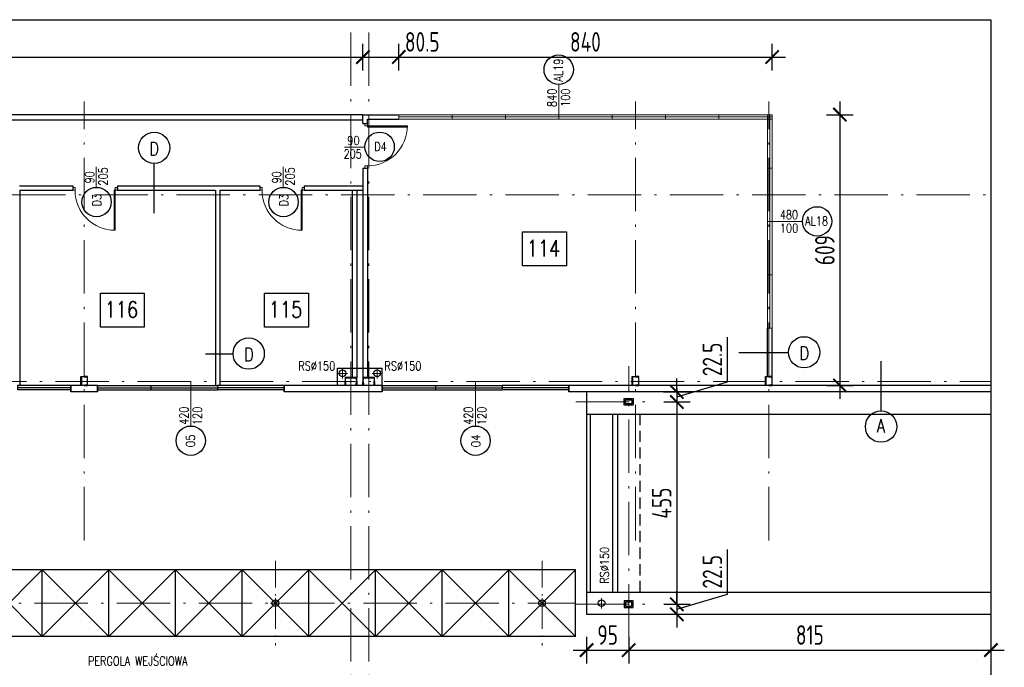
# Model space of a CAD drawing. Extents: x 153948 to 285449, y -89387 to -60195.
# Tile 22 of 108: x 253375 to 255590, y -88608 to -87152. Entities that reach past the tile are written whole.
import ezdxf
from ezdxf.enums import TextEntityAlignment as Align

# ---------------------------------------------------------------- set-up
doc = ezdxf.new("R2010")
doc.units = 0
doc.header["$LTSCALE"] = 100
doc.header["$MEASUREMENT"] = 0
doc.header["$PDMODE"] = 1
doc.linetypes.add('ACAD_ISO10W100', pattern=[18.5, 12, -3, 0.5, -3])
doc.linetypes.add('DASHED2', pattern=[0.375, 0.25, -0.125])
doc.layers.get('0').update_dxf_attribs({"linetype": 'CONTINUOUS'})
doc.layers.get('DEFPOINTS').update_dxf_attribs({"linetype": 'CONTINUOUS'})
for name, color, linetype in [('1', 2, 'CONTINUOUS'), ('DRZWI', 5, 'CONTINUOUS'), ('K-STA', 2, 'CONTINUOUS'), ('NADPROŻA', 8, 'DASHED2'), ('OBRYS', 8, 'CONTINUOUS'), ('OKNA', 5, 'CONTINUOUS'), ('OPIS-POM', 2, 'CONTINUOUS'), ('R-----OP', 2, 'CONTINUOUS'), ('RYNNY', 2, 'CONTINUOUS'), ('SCIANY-GK', 11, 'CONTINUOUS'), ('WIDOK', 11, 'CONTINUOUS'), ('WYMIARY', 1, 'CONTINUOUS')]:
    doc.layers.add(name, color=color, linetype=linetype)
for name, color, linetype, lineweight in [('ALUMINIUM', 5, 'CONTINUOUS', 13), ('OSIE', 8, 'ACAD_ISO10W100', 15), ('PANELE', 3, 'CONTINUOUS', 25)]:
    doc.layers.add(name, color=color, linetype=linetype, lineweight=lineweight)
doc.styles.add('DYBY-NORMALNY-0-8-N', font='ROMANS.SHX', dxfattribs={"width": 0.8})
doc.styles.add('STYLE2', font='isocp.shx', dxfattribs={"width": 0.8})
doc.dimstyles.new('KRESKI_100', dxfattribs={"dimscale": 20, "dimtxt": 2.2, "dimasz": 1.5, "dimexe": 1.5, "dimexo": 1.5, "dimgap": 0.6, "dimtad": 1, "dimdec": 1, "dimrnd": 0.5, "dimdsep": 46, "dimtxsty": 'STYLE2', "dimblk1": 'ARCHTICK', "dimblk2": 'ARCHTICK', "dimsah": 1, "dimcen": 2.5, "dimdle": 1.5, "dimclrd": 10, "dimclre": 10, "dimclrt": 15, "dimadec": 0, "dimazin": 0, "dimtfac": 1, "dimtdec": 1, "dimtmove": 1, "dimatfit": 3, "dimldrblk": 'ARCHTICK', "dimfxl": 1.5, "dimfxlon": 1, "dimtolj": 1, "dimtzin": 0, "dimarcsym": 0})

# ---------------------------------------------------------------- blocks, each defined once
blk = doc.blocks.new('SC200X2')
at = {"layer": '1'}
for points in [[(-10, 7.5), (-10, 0), (-9.7, 0, 0.391021), (-9.1, 0.6), (-8.7, 5.6, -0.391021), (-7.6, 6.6), (7.6, 6.6, -0.391021), (8.7, 5.6), (9.1, 0.6, 0.391021), (9.7, 0), (10, 0), (10, 7.5)], [(-10, -7.5), (-10, 0), (-9.7, 0, -0.391021), (-9.1, -0.6), (-8.7, -5.6, 0.391021), (-7.6, -6.6), (7.6, -6.6, 0.391021), (8.7, -5.6), (9.1, -0.6, -0.391021), (9.7, 0), (10, 0), (10, -7.5)]]:
    blk.add_lwpolyline(points, format="xyb", close=True, dxfattribs=at)
blk = doc.blocks.new('SC260X2')
at = {"layer": '1'}
for points in [[(-13, 9), (-13, 0), (-12.4, 0), (-12.1, 7, -0.401015), (-11.1, 7.9), (11.1, 7.9, -0.401015), (12.1, 7), (12.4, 0), (13, 0), (13, 9)], [(-13, -9), (-13, 0), (-12.4, 0), (-12.1, -7, 0.401015), (-11.1, -7.9), (11.1, -7.9, 0.401015), (12.1, -7), (12.4, 0), (13, 0), (13, -9)]]:
    blk.add_lwpolyline(points, format="xyb", close=True, dxfattribs=at)
blk = doc.blocks.new('O120')
at = {"layer": 'OKNA', "ltscale": 0.1}
for p, q in [((0, 10), (120, 10)), ((0, 10), (0, 0)), ((0, 5), (120, 5)), ((0, 0), (120, 0)), ((120, 10), (120, 0))]:
    blk.add_line(p, q, dxfattribs=at)
blk = doc.blocks.new('O150')
at = {"layer": 'OKNA', "ltscale": 0.1}
for p, q in [((0, 0), (150, 0)), ((0, 0), (0, -10)), ((150, 0), (150, -10)), ((0, -5), (150, -5)), ((0, -10), (150, -10))]:
    blk.add_line(p, q, dxfattribs=at)
blk = doc.blocks.new('D100')
at = {"layer": 'ALUMINIUM'}
for p, q in [((0, 0), (0, -6)), ((0, 0), (5, 0)), ((5, -6), (5, 0)), ((95, 0), (100, 0)), ((95, 0), (95, -6)), ((100, 0), (100, -6)), ((0, -6), (5, -6)), ((95, -6), (100, -6))]:
    blk.add_line(p, q, dxfattribs=at)
at = {"layer": 'ALUMINIUM', "lineweight": 9}
blk.add_line((95, -6), (95, -96), dxfattribs=at)
blk.add_arc((95, -6), 90, 180, 270, dxfattribs=at)
at = {"layer": 'DEFPOINTS'}
for p, q in [((93, -6), (93, -95.9)), ((95, -6), (93, -6))]:
    blk.add_line(p, q, dxfattribs=at)
blk = doc.blocks.new('_ARCHTICK')
at = {"color": 0, "linetype": 'ByBlock', "const_width": 0.15}
blk.add_lwpolyline([(-0.5, -0.5), (0.5, 0.5)], dxfattribs=at)
blk = doc.blocks.new('*D293')
at = {"layer": 'DEFPOINTS', "color": 0, "ltscale": 0.1, "transparency": 16777216}
for p in [(248692.9, -87989.2), (255560.4, -88489.2), (255560.4, -88935.2)]:
    blk.add_point(p, dxfattribs=at)
at = {"layer": 'WYMIARY', "color": 10, "lineweight": -2, "ltscale": 0.1, "transparency": 16777216}
for p, q in [((248692.9, -88905.2), (248692.9, -88965.2)), ((255560.4, -88905.2), (255560.4, -88965.2)), ((248662.9, -88935.2), (255590.4, -88935.2))]:
    blk.add_line(p, q, dxfattribs=at)
at = {"layer": 'WYMIARY', "color": 10, "lineweight": -2, "ltscale": 0.1, "transparency": 16777216, "xscale": 30, "yscale": 30, "zscale": 30, "rotation": 180}
blk.add_blockref('_ARCHTICK', (248692.9, -88935.2), dxfattribs=at)
at = {"layer": 'WYMIARY', "color": 10, "lineweight": -2, "ltscale": 0.1, "transparency": 16777216, "xscale": 30, "yscale": 30, "zscale": 30}
blk.add_blockref('_ARCHTICK', (255560.4, -88935.2), dxfattribs=at)
at = {"layer": 'WYMIARY', "color": 15, "ltscale": 0.1, "transparency": 16777216, "insert": (252126.7, -88901.2), "char_height": 44, "attachment_point": 5, "style": 'STYLE2'}
blk.add_mtext('\\A1;6867.5', dxfattribs=at)
blk = doc.blocks.new('*D310')
at = {"layer": 'DEFPOINTS', "color": 0, "ltscale": 0.1, "transparency": 16777216}
for p in [(253520.4, -88242.9), (254120.4, -88615.2), (254120.4, -88695.2)]:
    blk.add_point(p, dxfattribs=at)
at = {"layer": 'WYMIARY', "color": 10, "lineweight": -2, "ltscale": 0.1, "transparency": 16777216}
for p, q in [((253520.4, -88665.2), (253520.4, -88725.2)), ((254120.4, -88665.2), (254120.4, -88725.2)), ((253490.4, -88695.2), (254150.4, -88695.2))]:
    blk.add_line(p, q, dxfattribs=at)
at = {"layer": 'WYMIARY', "color": 10, "lineweight": -2, "ltscale": 0.1, "transparency": 16777216, "xscale": 30, "yscale": 30, "zscale": 30, "rotation": 180}
blk.add_blockref('_ARCHTICK', (253520.4, -88695.2), dxfattribs=at)
at = {"layer": 'WYMIARY', "color": 10, "lineweight": -2, "ltscale": 0.1, "transparency": 16777216, "xscale": 30, "yscale": 30, "zscale": 30}
blk.add_blockref('_ARCHTICK', (254120.4, -88695.2), dxfattribs=at)
at = {"layer": 'WYMIARY', "color": 15, "ltscale": 0.1, "transparency": 16777216, "insert": (253820.4, -88661.2), "char_height": 44, "attachment_point": 5, "style": 'STYLE2'}
blk.add_mtext('\\A1;600', dxfattribs=at)
blk = doc.blocks.new('*D314')
at = {"layer": 'DEFPOINTS', "color": 0, "ltscale": 0.1, "transparency": 16777216}
for p in [(255060.4, -88242.9), (255560.4, -88404.2), (255560.4, -88695.2)]:
    blk.add_point(p, dxfattribs=at)
at = {"layer": 'WYMIARY', "color": 10, "lineweight": -2, "ltscale": 0.1, "transparency": 16777216}
for p, q in [((255060.4, -88665.2), (255060.4, -88725.2)), ((255560.4, -88665.2), (255560.4, -88725.2)), ((255030.4, -88695.2), (255590.4, -88695.2))]:
    blk.add_line(p, q, dxfattribs=at)
at = {"layer": 'WYMIARY', "color": 10, "lineweight": -2, "ltscale": 0.1, "transparency": 16777216, "xscale": 30, "yscale": 30, "zscale": 30, "rotation": 180}
blk.add_blockref('_ARCHTICK', (255060.4, -88695.2), dxfattribs=at)
at = {"layer": 'WYMIARY', "color": 10, "lineweight": -2, "ltscale": 0.1, "transparency": 16777216, "xscale": 30, "yscale": 30, "zscale": 30}
blk.add_blockref('_ARCHTICK', (255560.4, -88695.2), dxfattribs=at)
at = {"layer": 'WYMIARY', "color": 15, "ltscale": 0.1, "transparency": 16777216, "insert": (255310.4, -88661.2), "char_height": 44, "attachment_point": 5, "style": 'STYLE2'}
blk.add_mtext('\\A1;500', dxfattribs=at)
blk = doc.blocks.new('*D343')
at = {"layer": 'DEFPOINTS', "color": 0, "ltscale": 0.1, "transparency": 16777216}
for p in [(254147.4, -87236), (249325.3, -87365.7), (254147.4, -87365.7)]:
    blk.add_point(p, dxfattribs=at)
at = {"layer": 'WYMIARY', "color": 10, "lineweight": -2, "ltscale": 0.1, "transparency": 16777216}
for p, q in [((249325.3, -87266), (249325.3, -87206)), ((254147.4, -87266), (254147.4, -87206)), ((249295.3, -87236), (254177.4, -87236))]:
    blk.add_line(p, q, dxfattribs=at)
at = {"layer": 'WYMIARY', "color": 10, "lineweight": -2, "ltscale": 0.1, "transparency": 16777216, "xscale": 30, "yscale": 30, "zscale": 30, "rotation": 180}
blk.add_blockref('_ARCHTICK', (249325.3, -87236), dxfattribs=at)
at = {"layer": 'WYMIARY', "color": 10, "lineweight": -2, "ltscale": 0.1, "transparency": 16777216, "xscale": 30, "yscale": 30, "zscale": 30}
blk.add_blockref('_ARCHTICK', (254147.4, -87236), dxfattribs=at)
at = {"layer": 'WYMIARY', "color": 15, "ltscale": 0.1, "transparency": 16777216, "insert": (251736.3, -87202), "char_height": 44, "attachment_point": 5, "style": 'STYLE2'}
blk.add_mtext('\\A1;4822', dxfattribs=at)
blk = doc.blocks.new('*D344')
at = {"layer": 'DEFPOINTS', "color": 0, "ltscale": 0.1, "transparency": 16777216}
for p in [(254227.9, -87236), (254147.4, -87365.7), (254227.9, -87365.7)]:
    blk.add_point(p, dxfattribs=at)
at = {"layer": 'WYMIARY', "color": 10, "lineweight": -2, "ltscale": 0.1, "transparency": 16777216}
for p, q in [((254147.4, -87266), (254147.4, -87206)), ((254227.9, -87266), (254227.9, -87206)), ((254117.4, -87236), (254257.9, -87236))]:
    blk.add_line(p, q, dxfattribs=at)
at = {"layer": 'WYMIARY', "color": 10, "lineweight": -2, "ltscale": 0.1, "transparency": 16777216, "xscale": 30, "yscale": 30, "zscale": 30, "rotation": 180}
blk.add_blockref('_ARCHTICK', (254147.4, -87236), dxfattribs=at)
at = {"layer": 'WYMIARY', "color": 10, "lineweight": -2, "ltscale": 0.1, "transparency": 16777216, "xscale": 30, "yscale": 30, "zscale": 30}
blk.add_blockref('_ARCHTICK', (254227.9, -87236), dxfattribs=at)
at = {"layer": 'WYMIARY', "color": 15, "ltscale": 0.1, "transparency": 16777216, "insert": (254280.8, -87202), "char_height": 44, "attachment_point": 5, "style": 'STYLE2'}
blk.add_mtext('\\A1;80.5', dxfattribs=at)
blk = doc.blocks.new('*D345')
at = {"layer": 'DEFPOINTS', "color": 0, "ltscale": 0.1, "transparency": 16777216}
for p in [(255067.9, -87236), (254227.9, -87365.7), (255067.9, -87365.7)]:
    blk.add_point(p, dxfattribs=at)
at = {"layer": 'WYMIARY', "color": 10, "lineweight": -2, "ltscale": 0.1, "transparency": 16777216}
for p, q in [((254227.9, -87266), (254227.9, -87206)), ((255067.9, -87266), (255067.9, -87206)), ((254197.9, -87236), (255097.9, -87236))]:
    blk.add_line(p, q, dxfattribs=at)
at = {"layer": 'WYMIARY', "color": 10, "lineweight": -2, "ltscale": 0.1, "transparency": 16777216, "xscale": 30, "yscale": 30, "zscale": 30, "rotation": 180}
blk.add_blockref('_ARCHTICK', (254227.9, -87236), dxfattribs=at)
at = {"layer": 'WYMIARY', "color": 10, "lineweight": -2, "ltscale": 0.1, "transparency": 16777216, "xscale": 30, "yscale": 30, "zscale": 30}
blk.add_blockref('_ARCHTICK', (255067.9, -87236), dxfattribs=at)
at = {"layer": 'WYMIARY', "color": 15, "ltscale": 0.1, "transparency": 16777216, "insert": (254647.9, -87202), "char_height": 44, "attachment_point": 5, "style": 'STYLE2'}
blk.add_mtext('\\A1;840', dxfattribs=at)
blk = doc.blocks.new('*D347')
at = {"layer": 'DEFPOINTS', "color": 0, "ltscale": 0.1, "transparency": 16777216}
for p in [(255067.9, -87365.7), (255067.9, -87974.7), (255220.6, -87974.7)]:
    blk.add_point(p, dxfattribs=at)
at = {"layer": 'WYMIARY', "color": 10, "lineweight": -2, "ltscale": 0.1, "transparency": 16777216}
for p, q in [((255220.6, -87335.7), (255220.6, -88004.7)), ((255190.6, -87365.7), (255250.6, -87365.7)), ((255190.6, -87974.7), (255250.6, -87974.7))]:
    blk.add_line(p, q, dxfattribs=at)
at = {"layer": 'WYMIARY', "color": 10, "lineweight": -2, "ltscale": 0.1, "transparency": 16777216, "xscale": 30, "yscale": 30, "zscale": 30}
for p, rotation in [((255220.6, -87365.7), 90), ((255220.6, -87974.7), 270)]:
    blk.add_blockref('_ARCHTICK', p, dxfattribs=dict(at, rotation=rotation))
at = {"layer": 'WYMIARY', "color": 15, "ltscale": 0.1, "transparency": 16777216, "insert": (255186.6, -87670.2), "char_height": 44, "attachment_point": 5, "rotation": 90, "style": 'STYLE2'}
blk.add_mtext('\\A1;609', dxfattribs=at)
blk = doc.blocks.new('*D367')
at = {"layer": 'DEFPOINTS', "color": 0, "ltscale": 0.1, "transparency": 16777216}
for p in [(254745.4, -87989.2), (254794.3, -88011.7), (254853.5, -88011.7)]:
    blk.add_point(p, dxfattribs=at)
at = {"layer": 'WYMIARY', "color": 10, "lineweight": -2, "ltscale": 0.1, "transparency": 16777216}
for p, q in [((254967.5, -87966.2), (254967.5, -87865.9)), ((254853.5, -87989.2), (254853.5, -87959.2)), ((254853.5, -88000.4), (254967.5, -87966.2)), ((254823.5, -87989.2), (254883.5, -87989.2)), ((254853.5, -87989.2), (254853.5, -88011.7)), ((254853.5, -87989.2), (254853.5, -88011.7)), ((254824.3, -88011.7), (254883.5, -88011.7)), ((254853.5, -88011.7), (254853.5, -88041.7))]:
    blk.add_line(p, q, dxfattribs=at)
at = {"layer": 'WYMIARY', "color": 10, "lineweight": -2, "ltscale": 0.1, "transparency": 16777216, "xscale": 30, "yscale": 30, "zscale": 30}
for p, rotation in [((254853.5, -87989.2), 270), ((254853.5, -88011.7), 90)]:
    blk.add_blockref('_ARCHTICK', p, dxfattribs=dict(at, rotation=rotation))
at = {"layer": 'WYMIARY', "color": 15, "ltscale": 0.1, "transparency": 16777216, "insert": (254933.5, -87916.1), "char_height": 44, "attachment_point": 5, "rotation": 90, "style": 'STYLE2'}
blk.add_mtext('\\A1;22.5', dxfattribs=at)
blk = doc.blocks.new('*D368')
at = {"layer": 'DEFPOINTS', "color": 0, "ltscale": 0.1, "transparency": 16777216}
for p in [(254794.3, -88011.7), (254794.3, -88466.7), (254853.5, -88466.7)]:
    blk.add_point(p, dxfattribs=at)
at = {"layer": 'WYMIARY', "color": 10, "lineweight": -2, "ltscale": 0.1, "transparency": 16777216}
for p, q in [((254853.5, -87981.7), (254853.5, -88496.7)), ((254824.3, -88011.7), (254883.5, -88011.7)), ((254824.3, -88466.7), (254883.5, -88466.7))]:
    blk.add_line(p, q, dxfattribs=at)
at = {"layer": 'WYMIARY', "color": 10, "lineweight": -2, "ltscale": 0.1, "transparency": 16777216, "xscale": 30, "yscale": 30, "zscale": 30}
for p, rotation in [((254853.5, -88011.7), 90), ((254853.5, -88466.7), 270)]:
    blk.add_blockref('_ARCHTICK', p, dxfattribs=dict(at, rotation=rotation))
at = {"layer": 'WYMIARY', "color": 15, "ltscale": 0.1, "transparency": 16777216, "insert": (254819.5, -88239.2), "char_height": 44, "attachment_point": 5, "rotation": 90, "style": 'STYLE2'}
blk.add_mtext('\\A1;455', dxfattribs=at)
blk = doc.blocks.new('*D369')
at = {"layer": 'DEFPOINTS', "color": 0, "ltscale": 0.1, "transparency": 16777216}
for p in [(254794.3, -88466.7), (254745.4, -88489.2), (254853.5, -88489.2)]:
    blk.add_point(p, dxfattribs=at)
at = {"layer": 'WYMIARY', "color": 10, "lineweight": -2, "ltscale": 0.1, "transparency": 16777216}
for p, q in [((254967.5, -88443.7), (254967.5, -88343.4)), ((254853.5, -88466.7), (254853.5, -88436.7)), ((254853.5, -88477.9), (254967.5, -88443.7)), ((254824.3, -88466.7), (254883.5, -88466.7)), ((254853.5, -88466.7), (254853.5, -88489.2)), ((254853.5, -88466.7), (254853.5, -88489.2)), ((254823.5, -88489.2), (254883.5, -88489.2)), ((254853.5, -88489.2), (254853.5, -88519.2))]:
    blk.add_line(p, q, dxfattribs=at)
at = {"layer": 'WYMIARY', "color": 10, "lineweight": -2, "ltscale": 0.1, "transparency": 16777216, "xscale": 30, "yscale": 30, "zscale": 30}
for p, rotation in [((254853.5, -88466.7), 270), ((254853.5, -88489.2), 90)]:
    blk.add_blockref('_ARCHTICK', p, dxfattribs=dict(at, rotation=rotation))
at = {"layer": 'WYMIARY', "color": 15, "ltscale": 0.1, "transparency": 16777216, "insert": (254933.5, -88393.6), "char_height": 44, "attachment_point": 5, "rotation": 90, "style": 'STYLE2'}
blk.add_mtext('\\A1;22.5', dxfattribs=at)
blk = doc.blocks.new('*D370')
at = {"layer": 'DEFPOINTS', "color": 0, "ltscale": 0.1, "transparency": 16777216}
for p in [(254650.4, -88489.2), (254745.4, -88489.2), (254745.4, -88569.7)]:
    blk.add_point(p, dxfattribs=at)
at = {"layer": 'WYMIARY', "color": 10, "lineweight": -2, "ltscale": 0.1, "transparency": 16777216}
for p, q in [((254650.4, -88539.7), (254650.4, -88599.7)), ((254745.4, -88539.7), (254745.4, -88599.7)), ((254620.4, -88569.7), (254775.4, -88569.7))]:
    blk.add_line(p, q, dxfattribs=at)
at = {"layer": 'WYMIARY', "color": 10, "lineweight": -2, "ltscale": 0.1, "transparency": 16777216, "xscale": 30, "yscale": 30, "zscale": 30, "rotation": 180}
blk.add_blockref('_ARCHTICK', (254650.4, -88569.7), dxfattribs=at)
at = {"layer": 'WYMIARY', "color": 10, "lineweight": -2, "ltscale": 0.1, "transparency": 16777216, "xscale": 30, "yscale": 30, "zscale": 30}
blk.add_blockref('_ARCHTICK', (254745.4, -88569.7), dxfattribs=at)
at = {"layer": 'WYMIARY', "color": 15, "ltscale": 0.1, "transparency": 16777216, "insert": (254697.9, -88535.7), "char_height": 44, "attachment_point": 5, "style": 'STYLE2'}
blk.add_mtext('\\A1;95', dxfattribs=at)
blk = doc.blocks.new('*D371')
at = {"layer": 'DEFPOINTS', "color": 0, "ltscale": 0.1, "transparency": 16777216}
for p in [(254745.4, -88489.2), (255560.4, -88489.2), (255560.4, -88569.7)]:
    blk.add_point(p, dxfattribs=at)
at = {"layer": 'WYMIARY', "color": 10, "lineweight": -2, "ltscale": 0.1, "transparency": 16777216}
for p, q in [((254745.4, -88539.7), (254745.4, -88599.7)), ((255560.4, -88539.7), (255560.4, -88599.7)), ((254715.4, -88569.7), (255590.4, -88569.7))]:
    blk.add_line(p, q, dxfattribs=at)
at = {"layer": 'WYMIARY', "color": 10, "lineweight": -2, "ltscale": 0.1, "transparency": 16777216, "xscale": 30, "yscale": 30, "zscale": 30, "rotation": 180}
blk.add_blockref('_ARCHTICK', (254745.4, -88569.7), dxfattribs=at)
at = {"layer": 'WYMIARY', "color": 10, "lineweight": -2, "ltscale": 0.1, "transparency": 16777216, "xscale": 30, "yscale": 30, "zscale": 30}
blk.add_blockref('_ARCHTICK', (255560.4, -88569.7), dxfattribs=at)
at = {"layer": 'WYMIARY', "color": 15, "ltscale": 0.1, "transparency": 16777216, "insert": (255152.9, -88535.7), "char_height": 44, "attachment_point": 5, "style": 'STYLE2'}
blk.add_mtext('\\A1;815', dxfattribs=at)

msp = doc.modelspace()

# ---------------------------------------------------------------- linework, layer by layer
at = {"layer": 'ALUMINIUM', "ltscale": 0.1}
for p, q in [((254227.9, -87375.66), (254227.9, -87365.66)), ((254227.9, -87365.66), (254347.9, -87365.66)), ((254227.9, -87375.66), (254227.9, -87365.66)), ((254227.9, -87370.66), (254347.9, -87370.66)), ((254347.9, -87375.66), (254347.9, -87365.66)), ((254347.9, -87365.66), (254587.9, -87365.66)), ((254347.9, -87370.66), (254587.9, -87370.66)), ((254467.9, -87375.66), (254467.9, -87365.66)), ((254587.9, -87375.66), (254587.9, -87365.66)), ((254587.9, -87365.66), (254827.9, -87365.66)), ((254587.9, -87370.66), (254827.9, -87370.66)), ((254707.9, -87375.66), (254707.9, -87365.66)), ((254827.9, -87365.66), (255067.9, -87365.66)), ((254827.9, -87375.66), (254827.9, -87365.66)), ((254827.9, -87370.66), (255067.9, -87370.66)), ((254947.9, -87375.66), (254947.9, -87365.66)), ((255057.9, -87605.66), (255057.9, -87365.66)), ((255062.9, -87605.66), (255062.9, -87365.66)), ((255067.9, -87605.65), (255067.9, -87365.66)), ((254227.91, -87375.66), (254347.9, -87375.66)), ((254347.91, -87375.66), (254587.9, -87375.66)), ((254587.91, -87375.66), (254827.9, -87375.66)), ((254827.91, -87375.66), (255067.9, -87375.66)), ((255067.9, -87485.66), (255057.9, -87485.66)), ((255067.9, -87605.66), (255057.9, -87605.66)), ((255057.9, -87845.66), (255057.9, -87605.66)), ((255062.9, -87845.66), (255062.9, -87605.66)), ((255067.9, -87845.65), (255067.9, -87605.66)), ((255067.9, -87725.66), (255057.9, -87725.66)), ((255067.9, -87845.66), (255057.9, -87845.66)), ((255560.4, -88474.16), (255560.4, -88484.16)), ((255560.4, -88474.16), (255560.4, -88484.16)), ((255560.4, -88474.16), (255560.4, -88484.16)), ((255560.4, -88474.16), (255560.4, -88484.16)), ((255560.4, -88474.16), (255560.4, -88484.16)), ((255560.4, -88474.16), (255560.4, -88484.16)), ((255560.4, -88474.16), (255560.4, -88484.16)), ((255560.4, -88474.16), (255560.4, -88484.16)), ((255560.4, -88474.16), (255560.4, -88484.16)), ((255560.4, -88474.16), (255560.4, -88484.16)), ((255560.4, -88474.16), (255560.4, -88484.16)), ((255560.4, -88474.16), (255560.4, -88484.16)), ((255560.4, -88474.16), (255560.4, -88484.16)), ((255560.4, -88474.16), (255560.4, -88484.16)), ((255560.4, -88474.16), (255560.4, -88484.16)), ((255560.4, -88474.16), (255560.4, -88484.16)), ((255560.4, -88474.16), (255560.4, -88484.16)), ((255560.4, -88474.16), (255560.4, -88484.16)), ((255560.4, -88474.16), (255560.4, -88484.16)), ((255560.4, -88474.16), (255560.4, -88484.16)), ((255560.4, -88474.16), (255560.4, -88484.16)), ((255560.4, -88474.16), (255560.4, -88484.16)), ((255560.4, -88474.16), (255560.4, -88484.16)), ((255560.4, -88474.16), (255560.4, -88484.16)), ((255560.4, -88474.16), (255560.4, -88484.16)), ((255560.4, -88474.16), (255560.4, -88484.16))]:
    msp.add_line(p, q, dxfattribs=at)
at = {"layer": 'K-STA'}
for p, q in [((254147.4, -87365.66), (249325.29, -87365.66)), ((254147.4, -87377.66), (249325.29, -87377.66))]:
    msp.add_line(p, q, dxfattribs=at)
at = {"layer": 'K-STA', "color": 3, "ltscale": 0.1}
for p, q in [((253425.4, -88539.16), (253275.4, -88389.16)), ((253425.4, -88389.16), (253275.4, -88389.16)), ((253425.4, -88389.16), (253275.4, -88539.16)), ((253575.4, -88389.16), (253425.4, -88389.16)), ((253575.4, -88389.16), (253425.4, -88539.16)), ((253575.4, -88539.16), (253425.4, -88389.16)), ((253425.4, -88539.16), (253425.4, -88389.16)), ((253425.4, -88539.16), (253425.4, -88389.16)), ((253575.4, -88539.16), (253575.4, -88389.16)), ((253725.4, -88539.16), (253575.4, -88389.16)), ((253725.4, -88389.16), (253575.4, -88389.16)), ((253725.4, -88389.16), (253575.4, -88539.16)), ((253875.4, -88389.16), (253725.4, -88539.16)), ((253875.4, -88389.16), (253725.4, -88389.16)), ((253875.4, -88539.16), (253725.4, -88389.16)), ((253725.4, -88539.16), (253725.4, -88389.16)), ((253875.4, -88539.16), (253875.4, -88389.16)), ((253875.4, -88539.16), (253875.4, -88389.16)), ((254025.4, -88539.16), (253875.4, -88389.16)), ((254025.4, -88389.16), (253875.4, -88389.16)), ((254025.4, -88389.16), (253875.4, -88539.16)), ((254025.4, -88539.16), (254025.4, -88389.16)), ((254175.4, -88539.16), (254025.4, -88389.16)), ((254175.4, -88389.16), (254025.4, -88539.16)), ((254175.4, -88389.16), (254025.4, -88389.16)), ((254025.4, -88539.16), (254025.4, -88389.16)), ((254325.4, -88389.16), (254175.4, -88539.16)), ((254325.4, -88389.16), (254175.4, -88389.16)), ((254325.4, -88539.16), (254175.4, -88389.16)), ((254175.4, -88539.16), (254175.4, -88389.16)), ((254325.4, -88539.16), (254325.4, -88389.16)), ((254475.4, -88539.16), (254325.4, -88389.16)), ((254475.4, -88389.16), (254325.4, -88389.16)), ((254475.4, -88389.16), (254325.4, -88539.16)), ((254625.4, -88389.16), (254475.4, -88539.16)), ((254625.4, -88389.16), (254475.4, -88389.16)), ((254625.4, -88539.16), (254475.4, -88389.16)), ((254475.4, -88539.16), (254475.4, -88389.16)), ((254475.4, -88539.16), (254475.4, -88389.16)), ((254625.4, -88539.16), (254625.4, -88389.16)), ((253425.4, -88539.16), (253275.4, -88539.16)), ((253575.4, -88539.16), (253425.4, -88539.16)), ((253725.4, -88539.16), (253575.4, -88539.16)), ((253875.4, -88539.16), (253725.4, -88539.16)), ((254025.4, -88539.16), (253875.4, -88539.16)), ((254175.4, -88539.16), (254025.4, -88539.16)), ((254325.4, -88539.16), (254175.4, -88539.16)), ((254475.4, -88539.16), (254325.4, -88539.16)), ((254625.4, -88539.16), (254475.4, -88539.16))]:
    msp.add_line(p, q, dxfattribs=at)
at = {"layer": 'K-STA'}
for points in [[(254735.4, -88004.16), (254755.4, -88004.16), (254755.4, -88019.16), (254735.4, -88019.16)], [(254738.4, -88007.16), (254752.4, -88007.16), (254752.4, -88016.16), (254738.4, -88016.16)], [(254735.4, -88474.16), (254755.4, -88474.16), (254755.4, -88459.16), (254735.4, -88459.16)], [(254738.4, -88471.16), (254752.4, -88471.16), (254752.4, -88462.16), (254738.4, -88462.16)]]:
    msp.add_lwpolyline(points, close=True, dxfattribs=at)
at = {"layer": 'K-STA', "ltscale": 0.1}
for centre in [(253950.4, -88464.16), (254550.4, -88464.16)]:
    msp.add_circle(centre, 7.5, dxfattribs=at)
at = {"layer": 'NADPROŻA'}
msp.add_line((254770.4, -88039.16), (254770.4, -88439.16), dxfattribs=at)
at = {"layer": 'OBRYS', "ltscale": 0.5}
msp.add_lwpolyline([(247093.47, -87152.09), (255560.4, -87152.09), (255560.4, -89386.83), (247093.47, -89386.83)], close=True, dxfattribs=at)
at = {"layer": 'OPIS-POM'}
for points in [[(254506.32, -87629.31), (254604.99, -87629.31), (254604.99, -87705.63), (254506.32, -87705.63)], [(253556.68, -87767.03), (253655.35, -87767.03), (253655.35, -87843.35), (253556.68, -87843.35)], [(253926.07, -87767.03), (254024.74, -87767.03), (254024.74, -87843.35), (253926.07, -87843.35)]]:
    msp.add_lwpolyline(points, close=True, dxfattribs=at)
at = {"layer": 'OSIE', "ltscale": 0.1}
for p, q in [((254120.4, -88965.66), (254120.4, -87152.09)), ((254160.4, -88965.66), (254160.4, -87152.09)), ((253520.4, -88322.89), (253520.4, -87336.08)), ((254760.4, -88322.89), (254760.4, -87336.08)), ((255060.4, -88322.89), (255060.4, -87336.08)), ((248363.17, -87545.66), (255560.4, -87545.66)), ((254112.94, -87947.6), (254090.15, -87947.6)), ((254101.54, -87959), (254101.54, -87936.21)), ((254167.87, -87947.6), (254190.66, -87947.6)), ((254179.26, -87959), (254179.26, -87936.21)), ((254745.4, -88541.32), (254745.4, -87931.01)), ((247720.4, -87965.66), (255560.4, -87965.66)), ((254626.34, -88011.66), (254794.33, -88011.66)), ((253950.4, -88475.92), (253950.4, -88453.13)), ((254550.4, -88475.92), (254550.4, -88453.13)), ((254684.35, -88475.92), (254684.35, -88453.13)), ((252483.42, -88464.16), (254625.4, -88464.16)), ((253961.8, -88464.16), (253939.01, -88464.16)), ((254561.8, -88464.16), (254539.01, -88464.16)), ((254626.34, -88466.66), (254794.33, -88466.66))]:
    msp.add_line(p, q, dxfattribs=at)
at = {"layer": 'OSIE', "ltscale": 0.05}
for p, q in [((253950.4, -88369.16), (253950.4, -88559.16)), ((254550.4, -88369.16), (254550.4, -88559.16))]:
    msp.add_line(p, q, dxfattribs=at)
at = {"layer": 'PANELE', "ltscale": 0.1}
for p, q in [((253490.4, -87989.16), (253490.4, -87974.66)), ((253490.4, -87974.66), (253490.4, -87989.16)), ((253550.4, -87974.66), (253550.4, -87989.16)), ((253550.4, -87989.16), (253550.4, -87974.66)), ((253970.4, -87989.16), (253970.4, -87974.66)), ((253970.4, -87974.66), (253970.4, -87989.16)), ((254190.4, -87989.16), (254190.4, -87974.66)), ((254190.4, -87974.66), (254190.4, -87989.16)), ((254610.4, -87974.66), (254610.4, -87989.16)), ((254610.4, -87989.16), (254610.4, -87974.66))]:
    msp.add_line(p, q, dxfattribs=at)
at = {"layer": 'PANELE', "ltscale": 0.5}
for p, q in [((253550.4, -87974.66), (253490.4, -87974.66)), ((253550.4, -87989.16), (253490.4, -87989.16)), ((254190.4, -87974.66), (253970.4, -87974.66)), ((254190.4, -87989.16), (253970.4, -87989.16)), ((255560.4, -87974.66), (254610.4, -87974.66)), ((255560.4, -87989.16), (254610.4, -87989.16))]:
    msp.add_line(p, q, dxfattribs=at)
at = {"layer": 'R-----OP'}
for p, q in [((253677.43, -87586.99), (253677.43, -87475.25)), ((253793.04, -87903.32), (253855.12, -87903.32)), ((254993, -87900.48), (255104.74, -87900.48)), ((255312.71, -87920.25), (255312.71, -88031.99))]:
    msp.add_line(p, q, dxfattribs=at)
at = {"layer": 'R-----OP', "lineweight": 13}
for points in [[(254587.9, -87298.58), (254587.9, -87365.66)], [(254152.5, -87438.43), (254105.65, -87438.43)], [(253547.49, -87529.66), (253547.49, -87482.81)], [(253968.15, -87529.66), (253968.15, -87482.81)], [(255134.98, -87605.66), (255067.9, -87605.66)], [(253760.4, -88066.32), (253760.4, -87964.66)], [(254400.41, -88066.32), (254400.41, -87964.66)]]:
    msp.add_lwpolyline(points, dxfattribs=at)
at = {"layer": 'R-----OP', "color": 2, "lineweight": 13}
msp.add_lwpolyline([(255560.4, -88578.35), (255560.4, -88445.75)], dxfattribs=at)
at = {"layer": 'R-----OP'}
for centre, radius in [((254587.78, -87264.43), 33), ((253677.82, -87440.07), 35.19), ((254184.94, -87437.95), 33), ((253547.97, -87562.09), 33), ((253968.63, -87562.09), 33), ((255169.13, -87605.54), 33), ((253890.31, -87902.93), 35.19), ((255139.92, -87900.09), 35.19), ((255313.1, -88067.17), 35.19), ((253759.92, -88098.81), 33), ((254400.88, -88098.81), 33)]:
    msp.add_circle(centre, radius, dxfattribs=at)
at = {"layer": 'RYNNY', "ltscale": 0.1}
for centre in [(254101.54, -87947.24), (254179.26, -87947.24), (254684.35, -88464.16)]:
    msp.add_circle(centre, 7.5, dxfattribs=at)
at = {"layer": 'SCIANY-GK', "ltscale": 0.1}
for p, q in [((254147.4, -87365.66), (254227.9, -87365.66)), ((254147.41, -87385.66), (254147.4, -87365.66)), ((254147.41, -87385.66), (254157.36, -87385.66)), ((254147.41, -87385.66), (254157.36, -87385.66)), ((254157.36, -87385.66), (254157.36, -87375.66)), ((254157.36, -87375.66), (254227.9, -87375.66)), ((254147.4, -87485.66), (254147.4, -87956.66)), ((254147.4, -87485.66), (254157.4, -87485.66)), ((254157.4, -87485.66), (254157.4, -87956.66)), ((253374.76, -87525.7), (253494.77, -87525.66)), ((253494.77, -87525.66), (253494.77, -87535.66)), ((253594.77, -87525.7), (253594.77, -87535.7)), ((253594.77, -87525.7), (253824.76, -87525.7)), ((253685.43, -87525.66), (253915.43, -87525.66)), ((253915.43, -87525.66), (253915.43, -87535.66)), ((254015.43, -87525.66), (254015.43, -87535.66)), ((254015.43, -87525.66), (254147.4, -87525.66)), ((253375.4, -87535.66), (253494.77, -87535.66)), ((253375.4, -87535.66), (253375.4, -87975.55)), ((253594.77, -87535.7), (253814.81, -87535.7)), ((253815.4, -87535.7), (253815.4, -87975.55)), ((253825.4, -87535.66), (253825.4, -87975.55)), ((253825.4, -87535.66), (253915.43, -87535.66)), ((254015.43, -87535.66), (254147.4, -87535.66)), ((254123.4, -87535.66), (254123.4, -87957.55)), ((254133.4, -87535.66), (254133.4, -87957.55)), ((255057.9, -87954.66), (255057.9, -87845.66)), ((255067.9, -87954.66), (255067.9, -87845.66)), ((254090.4, -87974.66), (254090.4, -87935.66)), ((254090.4, -87935.66), (254190.4, -87935.66)), ((254190.4, -87974.66), (254190.4, -87935.66))]:
    msp.add_line(p, q, dxfattribs=at)
at = {"layer": 'WIDOK'}
for p, q in [((254650.4, -87989.16), (254650.4, -88489.16)), ((254650.4, -88039.16), (255560.4, -88039.16)), ((254658.98, -88039.16), (254658.98, -88439.16)), ((254708.88, -88039.16), (254708.88, -88439.16)), ((254720.4, -88039.16), (254720.4, -88439.16)), ((254650.4, -88439.16), (255560.4, -88439.16)), ((254650.4, -88489.16), (255560.4, -88489.16))]:
    msp.add_line(p, q, dxfattribs=at)

# ---------------------------------------------------------------- block references
at = {"layer": 'DRZWI', "ltscale": 0.12, "rotation": 90}
msp.add_blockref('D100', (254151.4, -87485.68), dxfattribs=at)
at = {"layer": 'DRZWI', "ltscale": 0.12}
for p in [(253494.74, -87529.74), (253915.4, -87529.74)]:
    msp.add_blockref('D100', p, dxfattribs=at)
at = {"layer": 'K-STA', "ltscale": 0.5, "rotation": 270}
for p in [(253520.4, -87964.66), (254760.4, -87964.66), (255060.4, -87964.66)]:
    msp.add_blockref('SC200X2', p, dxfattribs=at)
at = {"layer": 'K-STA', "ltscale": 0.5}
for p in [(254120.4, -87965.66), (254160.4, -87965.66)]:
    msp.add_blockref('SC260X2', p, dxfattribs=at)
at = {"layer": 'OKNA', "ltscale": 0.1, "xscale": -1}
msp.add_blockref('O120', (253490.4, -87984.66), dxfattribs=at)
at = {"layer": 'OKNA', "ltscale": 0.1}
for p in [(253550.4, -87984.66), (254190.41, -87984.66)]:
    msp.add_blockref('O120', p, dxfattribs=at)
at = {"layer": 'OKNA'}
for p in [(253670.4, -87974.66), (254310.41, -87974.66)]:
    msp.add_blockref('O150', p, dxfattribs=at)
at = {"layer": 'OKNA', "xscale": -1}
for p in [(253970.4, -87974.66), (254610.41, -87974.66)]:
    msp.add_blockref('O150', p, dxfattribs=at)

# ---------------------------------------------------------------- texts
at = {"layer": 'OPIS-POM', "style": 'DYBY-NORMALNY-0-8-N', "width": 0.8}
for s, p in [('114', (254553.53, -87666.13)), ('116', (253603.88, -87803.85)), ('115', (253973.27, -87803.85))]:
    msp.add_text(s, height=36.562, dxfattribs=at).set_placement(p, align=Align.MIDDLE)
at = {"layer": 'R-----OP', "color": 2, "style": 'DYBY-NORMALNY-0-8-N', "width": 0.8}
for s, p in [('AL19', (254587.11, -87265.67)), ('D3', (253548.64, -87557.88)), ('D3', (253969.3, -87557.88)), ('O5', (253759.4, -88099.67)), ('O4', (254401.41, -88099.67))]:
    msp.add_text(s, height=20, rotation=90, dxfattribs=at).set_placement(p, align=Align.MIDDLE_CENTER)
for s, p in [('840', (254572.91, -87327.8)), ('100', (254603.12, -87327.4)), ('90', (253532.49, -87506.43)), ('205', (253562.71, -87504.6)), ('90', (253953.15, -87506.43)), ('205', (253983.37, -87504.6)), ('RS%%c150', (254690.74, -88379.05))]:
    msp.add_text(s, height=20, rotation=90, dxfattribs=at).set_placement(p, align=Align.MIDDLE)
for s, p in [('90', (254112.4, -87433.85)), ('205', (254103.73, -87463.96))]:
    msp.add_text(s, height=20, dxfattribs=at).set_placement(p)
at = {"layer": 'R-----OP', "style": 'DYBY-NORMALNY-0-8-N', "width": 0.8}
for s, p in [('D', (253677.42, -87442.18)), ('D', (253890.71, -87905.04)), ('D', (255140.32, -87902.2)), ('A', (255312.69, -88065.06))]:
    msp.add_text(s, height=30, dxfattribs=at).set_placement(p, align=Align.MIDDLE)
at = {"layer": 'R-----OP', "color": 2, "style": 'DYBY-NORMALNY-0-8-N', "width": 0.8}
for s, p in [('D4', (254186.82, -87437.28)), ('AL18', (255167.89, -87604.87))]:
    msp.add_text(s, height=20, dxfattribs=at).set_placement(p, align=Align.MIDDLE_CENTER)
for s, p in [('480', (255105.76, -87590.66)), ('100', (255106.16, -87620.87)), ('RS%%c150', (254043.57, -87930.7)), ('RS%%c150', (254237.24, -87930.7)), ('PERGOLA WEJŚCIOWA', (253640.62, -88590.93))]:
    msp.add_text(s, height=20, dxfattribs=at).set_placement(p, align=Align.MIDDLE)
for s, p in [('420', (253754.67, -88063.07)), ('120', (253784.78, -88063.61)), ('420', (254394.68, -88063.07)), ('120', (254424.78, -88063.61))]:
    msp.add_text(s, height=20, rotation=90, dxfattribs=at).set_placement(p)

# ---------------------------------------------------------------- dimensions: what is measured, and where the dimension line sits
at = {"layer": 'WYMIARY', "ltscale": 0.1}
for base, p1, p2, picture, middle in [((254147.4, -87236), (249325.29, -87365.66), (254147.4, -87365.66), '*D343', (251736.35, -87201.99)), ((255067.9, -87236), (254227.9, -87365.66), (255067.9, -87365.66), '*D345', (254647.9, -87202)), ((255560.4, -88935.15), (248692.9, -87989.16), (255560.4, -88489.16), '*D293', (252126.65, -88901.15)), ((254120.4, -88695.15), (253520.4, -88242.89), (254120.4, -88615.15), '*D310', (253820.4, -88661.15)), ((255560.4, -88695.15), (255060.4, -88242.89), (255560.4, -88404.16), '*D314', (255310.4, -88661.15)), ((254745.4, -88569.67), (254650.4, -88489.16), (254745.4, -88489.16), '*D370', (254697.9, -88535.67)), ((255560.4, -88569.67), (254745.4, -88489.16), (255560.4, -88489.16), '*D371', (255152.9, -88535.67))]:
    dim = msp.add_linear_dim(base=base, p1=p1, p2=p2, dimstyle='KRESKI_100', dxfattribs=at)
    dim.commit()
    dim.dimension.update_dxf_attribs({"geometry": picture, "text_midpoint": middle})
dim = msp.add_linear_dim(base=(254227.9, -87236), p1=(254147.4, -87365.66), p2=(254227.9, -87365.66), dimstyle='KRESKI_100', dxfattribs=at)
dim.commit()
dim.dimension.update_dxf_attribs({"geometry": '*D344', "text_midpoint": (254280.78, -87236), "dimtype": 160})
for base, p1, p2, picture, middle in [((255220.56, -87974.66), (255067.9, -87365.66), (255067.9, -87974.66), '*D347', (255186.56, -87670.16)), ((254853.46, -88011.66), (254745.4, -87989.16), (254794.33, -88011.66), '*D367', (254933.47, -87954.2)), ((254853.46, -88466.66), (254794.33, -88011.66), (254794.33, -88466.66), '*D368', (254819.46, -88239.16)), ((254853.46, -88489.16), (254794.33, -88466.66), (254745.4, -88489.16), '*D369', (254933.47, -88431.7))]:
    dim = msp.add_linear_dim(base=base, p1=p1, p2=p2, angle=90, dimstyle='KRESKI_100', dxfattribs=at)
    dim.commit()
    dim.dimension.update_dxf_attribs({"geometry": picture, "text_midpoint": middle})

doc.saveas('drawing.dxf')
